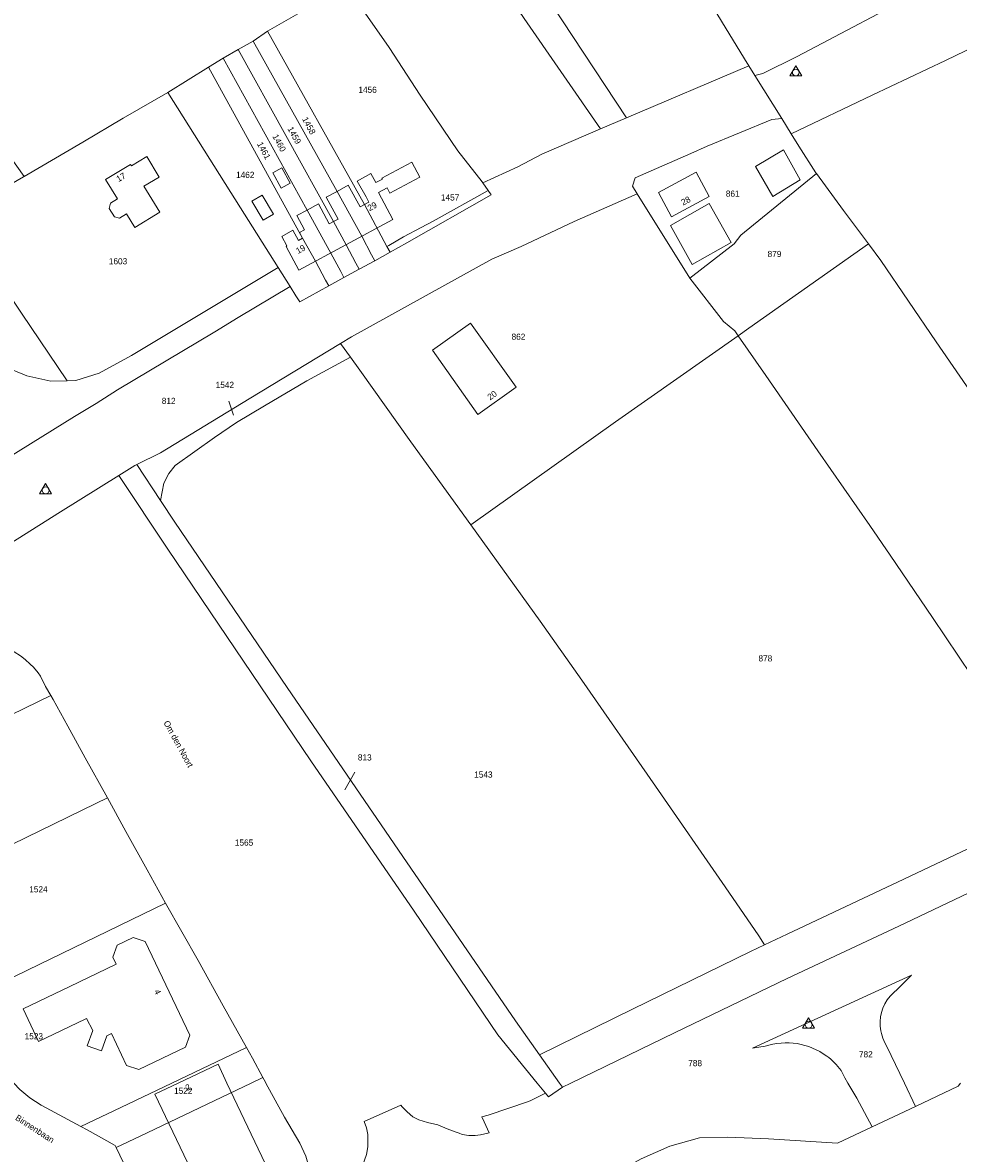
# Model space of a CAD drawing. Header units: metres. Extents: x 195864 to 198202, y 543264 to 544906.
# Tile 47 of 57: x 197489 to 197762, y 543980 to 544309. Entities that reach past the tile are written whole.
import ezdxf
from ezdxf.enums import TextEntityAlignment as Align

# ---------------------------------------------------------------- set-up
doc = ezdxf.new("R2010")
doc.units = ezdxf.units.M
doc.header["$MEASUREMENT"] = 0
for name, color, linetype, lineweight in [('Level 1', 7, 'Continuous', 0), ('Level 10', 7, 'Continuous', 0), ('Level 11', 7, 'Continuous', 0), ('Level 2', 7, 'Continuous', 0), ('Level 31', 7, 'Continuous', 0), ('Level 32', 7, 'Continuous', 0), ('Level 34', 7, 'Continuous', 0), ('Level 6', 7, 'Continuous', 0)]:
    doc.layers.add(name, color=color, linetype=linetype, lineweight=lineweight)
doc.styles.add('Style-CHAR_FAST_FONT', font='CHAR_FAST_FONT.shx')

# ---------------------------------------------------------------- blocks, each defined once
blk = doc.blocks.new('DC')
at = {"layer": 'Level 10', "color": 7, "linetype": 'Continuous', "lineweight": 0, "flags": 128}
blk.add_lwpolyline([(-1.84, -0.9), (1.63, -0.9), (-0.11, 2.1), (-1.84, -0.9)], dxfattribs=at)
at = {"layer": 'Level 10', "color": 7, "linetype": 'Continuous', "lineweight": 0}
blk.add_circle((-0.11, 0.11), 1, dxfattribs=at)

msp = doc.modelspace()

# ---------------------------------------------------------------- linework, layer by layer
at = {"layer": 'Level 1', "color": 7, "linetype": 'Continuous', "lineweight": 0}
for p, q in [((197551.98, 544301.09), (197556.35, 544303.59)), ((197556.35, 544303.59), (197560.54, 544306.44)), ((197547.62, 544298.57), (197551.98, 544301.09)), ((197543.29, 544296.01), (197547.62, 544298.57)), ((197531.46, 544288.63), (197543.29, 544296.01)), ((197665, 544281.22), (197700.63, 544296.41)), ((197700.63, 544296.41), (197702.44, 544293.53)), ((197702.44, 544293.53), (197710.21, 544281)), ((197657.48, 544277.99), (197665, 544281.22)), ((197710.21, 544281), (197712.96, 544276.61)), ((197623.18, 544262.28), (197624.75, 544260.1)), ((197666.73, 544261.35), (197668.12, 544259.11)), ((197624.75, 544260.1), (197625.67, 544258.81)), ((197668.12, 544259.11), (197683.46, 544234.56)), ((197590.82, 544241.31), (197591.73, 544239.61)), ((197591.73, 544239.61), (197596.17, 544242.09)), ((197595.29, 544243.73), (197596.17, 544242.09)), ((197563.64, 544237.59), (197567.07, 544232.12)), ((197586.26, 544238.91), (197587.2, 544237.15)), ((197587.2, 544237.15), (197591.73, 544239.61)), ((197578.33, 544232.26), (197582.72, 544234.69)), ((197581.81, 544236.41), (197582.72, 544234.69)), ((197582.72, 544234.69), (197587.2, 544237.15)), ((197567.07, 544232.12), (197568.79, 544229.39)), ((197577.43, 544233.94), (197578.33, 544232.26)), ((197581.79, 544215.49), (197584.69, 544211.51)), ((197522.44, 544180.23), (197529.35, 544169.76)), ((197517.17, 544177.02), (197531.44, 544155.53)), ((197529.35, 544169.76), (197533.55, 544163.39)), ((197479.26, 544104.12), (197497.42, 544112.94)), ((197510.54, 544081.43), (197513.93, 544083.07)), ((197470.69, 544062.12), (197510.54, 544081.43)), ((197648.86, 544000), (197678.99, 544014.68)), ((197532.65, 544000), (197554.43, 544010.41)), ((197555.72, 544000), (197559.17, 544001.65)), ((197639.01, 544000), (197641.42, 543997.04)), ((197646.38, 543998.79), (197648.86, 544000)), ((197745.96, 544000), (197749.17, 543993.2)), ((197736.51, 543987.24), (197749.17, 543993.2)), ((197516.16, 543981.86), (197516.47, 543981.21)), ((197516.47, 543981.21), (197533.15, 543946.15))]:
    msp.add_line(p, q, dxfattribs=at)
at = {"layer": 'Level 1', "color": 7, "linetype": 'Continuous', "lineweight": 0, "flags": 128}
for points in [[(197330.54, 544487.42), (197388.73, 544405.7), (197440.09, 544334.04), (197489.68, 544264.17)], [(197299.88, 544466.41), (197300.94, 544465.22), (197322.49, 544434.58), (197350.52, 544394.54), (197367, 544371.55), (197375.57, 544359.47), (197398.89, 544326.37), (197431.15, 544280.98), (197449.37, 544255.43), (197472.36, 544222.81), (197478.23, 544215.17), (197482.26, 544211.23), (197486.47, 544207.72), (197490.41, 544206.02), (197497.37, 544204.49), (197502.15, 544204.64)], [(197652.23, 544371.95), (197658.22, 544363.01), (197672.07, 544342.16), (197678.2, 544333.18), (197699.38, 544298.4), (197700.63, 544296.41)], [(197618.86, 544352.16), (197643.18, 544314.39), (197665, 544281.22)], [(197616.12, 544338.85), (197621.24, 544330.88), (197635.24, 544310.2), (197657.48, 544277.99)], [(197560.54, 544306.44), (197569.99, 544311.91), (197583.49, 544319.56)], [(197583.49, 544319.56), (197595.97, 544301.72), (197605, 544287.8), (197615.95, 544271.59), (197622.96, 544262.59), (197623.18, 544262.28)], [(197702.44, 544293.53), (197704.74, 544294.15), (197714.71, 544299.11), (197752.68, 544319.15)], [(197556.35, 544303.59), (197580.76, 544259.79), (197587.92, 544246.72), (197590.82, 544241.31)], [(197560.54, 544306.44), (197588.74, 544255.95), (197595.29, 544243.73)], [(197712.96, 544276.61), (197736.51, 544287.82), (197757.88, 544297.96), (197769.38, 544303.46), (197770.35, 544302.05)], [(197551.98, 544301.09), (197579.76, 544251.02), (197583.4, 544244.27), (197586.26, 544238.91)], [(197547.62, 544298.57), (197572.08, 544254.37), (197578.92, 544241.84), (197581.81, 544236.41)], [(197543.29, 544296.01), (197570.73, 544246.2), (197574.49, 544239.44), (197577.43, 544233.94)], [(197531.46, 544288.63), (197518.5, 544281.14), (197506.7, 544274.16), (197489.68, 544264.17)], [(197563.64, 544237.59), (197552.68, 544254.99), (197531.46, 544288.63)], [(197666.73, 544261.35), (197667.52, 544263.74), (197683.76, 544270.87), (197688.55, 544272.99), (197707.32, 544280.78), (197710.21, 544281)], [(197623.18, 544262.28), (197633.36, 544266.97), (197640.39, 544270.62), (197657.48, 544277.99)], [(197712.96, 544276.61), (197715.23, 544272.98), (197720.16, 544265.23), (197720.3, 544265.04)], [(197489.68, 544264.17), (197489.45, 544264.04), (197478.47, 544257.75), (197469.74, 544252.8), (197488.84, 544224.35), (197502.15, 544204.64)], [(197683.46, 544234.56), (197696.4, 544244.55), (197698.33, 544247.05), (197720.3, 544265.04)], [(197720.3, 544265.04), (197728.24, 544254.18), (197735.45, 544244.53)], [(197581.79, 544215.49), (197584.97, 544217.42), (197606.67, 544229.47), (197625.82, 544240.02), (197634.32, 544243.75), (197649.81, 544250.98), (197668.12, 544259.11)], [(197595.29, 544243.73), (197595.85, 544244.07), (197600.12, 544246.51), (197605.25, 544249.26), (197608.7, 544251.14), (197624.75, 544260.1)], [(197596.17, 544242.09), (197601.09, 544244.83), (197625.67, 544258.81)], [(197697.55, 544217.76), (197700.6, 544219.9), (197735.45, 544244.53)], [(197735.45, 544244.53), (197739.1, 544239.65), (197755.21, 544215.93), (197771.99, 544191.58), (197780.6, 544178.99), (197797.55, 544154.58), (197811.39, 544134.52), (197823.63, 544116.9), (197830.9, 544106.35), (197834.76, 544100.85)], [(197502.15, 544204.64), (197504.74, 544204.72), (197511.51, 544206.82), (197520.86, 544211.97), (197563.64, 544237.59)], [(197683.46, 544234.56), (197693.29, 544221.9), (197696.58, 544219.15), (197697.55, 544217.76)], [(197460.67, 544167.05), (197462.75, 544168.41), (197468.58, 544172.11), (197504.3, 544194.25), (197510.63, 544198.04), (197516.87, 544201.99), (197545.13, 544218.9), (197551.95, 544223.07), (197567.07, 544232.12)], [(197568.79, 544229.39), (197569.9, 544227.63), (197578.33, 544232.26)], [(197619.73, 544162.63), (197661.8, 544192.66), (197697.55, 544217.76)], [(197697.55, 544217.76), (197705.55, 544206.2), (197720.72, 544184.21), (197735.89, 544162.47), (197741.83, 544153.8), (197754.08, 544135.62), (197769.27, 544113.16), (197778, 544100.04), (197782.78, 544093.31), (197791.15, 544080.93)], [(197522.44, 544180.23), (197529.34, 544183.66), (197555.19, 544199.36), (197581.79, 544215.49)], [(197584.69, 544211.51), (197571.96, 544204.59), (197559.65, 544197.33), (197551.5, 544192.47), (197545.07, 544188.08), (197533.62, 544179.93), (197531.74, 544177.58), (197530.33, 544174.75), (197529.35, 544169.76)], [(197584.69, 544211.51), (197587.43, 544207.75), (197602.28, 544186.8), (197619.73, 544162.63)], [(197517.17, 544177.02), (197521.88, 544179.95), (197522.44, 544180.23)], [(197437.24, 544126.18), (197461.54, 544141.92), (197468.61, 544146.49), (197500.19, 544166.44), (197517.17, 544177.02)], [(197533.55, 544163.39), (197566.27, 544115.21), (197599.9, 544066.06), (197632.67, 544018.11), (197639.71, 544008.2)], [(197619.73, 544162.63), (197639.86, 544134.59), (197652.04, 544117.4), (197673.49, 544086.49), (197693.73, 544057.18), (197703.54, 544042.92), (197705.24, 544040.3)], [(197531.44, 544155.53), (197573.12, 544093.85), (197603.25, 544050.12), (197627.56, 544014.05), (197639.01, 544000)], [(197474.2, 544133.39), (197478.22, 544131.11), (197483.06, 544128.02), (197488.54, 544124.5), (197489.96, 544123.4), (197491.43, 544122.08), (197492.33, 544121.16), (197493.7, 544119.54), (197494.4, 544118.52), (197495.87, 544115.57), (197497.42, 544112.94)], [(197497.42, 544112.94), (197498.14, 544111.73), (197502.38, 544103.96), (197507.44, 544094.73), (197513.93, 544083.07)], [(197678.99, 544014.68), (197711.78, 544030.51), (197744.36, 544045.75), (197797.09, 544070.83), (197858.41, 544099.74)], [(197513.93, 544083.07), (197519.24, 544073.31), (197525.43, 544062.13), (197530.85, 544052.46)], [(197470.02, 544022.94), (197490.58, 544032.92), (197530.85, 544052.46)], [(197530.85, 544052.46), (197540.32, 544035.7), (197547.64, 544022.54), (197554.43, 544010.41)], [(197741.75, 544025.35), (197744.9, 544028.38), (197748.03, 544031.49), (197701.71, 544010.21), (197705.37, 544010.71)], [(197554.43, 544010.41), (197556.17, 544007.3), (197559.17, 544001.65)], [(197739.98, 544012.4), (197742.12, 544008.07), (197744.64, 544002.79), (197745.96, 544000)], [(197727.5, 544003.68), (197728.58, 544001.49), (197729.46, 544000)], [(197559.17, 544001.65), (197559.9, 544000.27), (197560.05, 544000)], [(197486.6, 544000), (197488.35, 543998.15), (197491.3, 543995.71), (197494.65, 543993.61), (197497.35, 543992.15), (197506.17, 543987.34)], [(197506.17, 543987.34), (197517.8, 543992.9), (197532.65, 544000)], [(197516.47, 543981.21), (197523.42, 543984.54), (197555.72, 544000)], [(197560.05, 544000), (197565.43, 543990.11), (197569.92, 543982.49), (197571.71, 543978.75), (197572.61, 543975.31), (197572.9, 543972.02), (197572.61, 543969.18), (197571.56, 543967.54), (197570.21, 543965.9), (197568.12, 543963.5)], [(197729.46, 544000), (197732.06, 543995.59), (197736.51, 543987.24)], [(197749.17, 543993.2), (197761.6, 543999.06), (197762.26, 544000)], [(197506.17, 543987.34), (197507.98, 543986.34), (197516.16, 543981.86)], [(197659.91, 543972.83), (197669.32, 543977.97), (197677.63, 543981.62), (197686.25, 543984.08), (197694.49, 543984.26), (197706.33, 543983.8), (197726.43, 543982.49), (197736.51, 543987.24)]]:
    msp.add_lwpolyline(points, dxfattribs=at)
at = {"layer": 'Level 1', "color": 7, "linetype": 'Continuous', "lineweight": 0}
for centre, radius, start, end in [((197750.93, 544017.5), 12.08, 139.471, 190.9925), ((197750.85, 544017.47), 11.99, 190.9259, 205.0204), ((197711.61, 543992.03), 19.7, 53.5259, 108.4843), ((197711.58, 543992), 19.74, 36.2753, 53.5055)]:
    msp.add_arc(centre, radius, start, end, dxfattribs=at)
at = {"layer": 'Level 11', "color": 7, "linetype": 'Continuous', "lineweight": 13}
for p, q in [((197586.63, 544262.8), (197589.19, 544258.17)), ((197519.48, 544005.16), (197523, 544003.95)), ((197534.45, 544000), (197546.09, 544005.52)), ((197546.09, 544005.52), (197548.7, 544000)), ((197527.74, 543996.82), (197534.45, 544000)), ((197548.7, 544000), (197561.85, 543972.28)), ((197539.25, 543972.56), (197527.74, 543996.82))]:
    msp.add_line(p, q, dxfattribs=at)
at = {"layer": 'Level 11', "color": 7, "linetype": 'Continuous', "lineweight": 13, "flags": 128}
for points in [[(197715.6, 544263.14), (197710.71, 544271.87), (197702.62, 544267.07), (197707.62, 544258.3), (197715.6, 544263.14)], [(197529.14, 544253.74), (197524.54, 544261.27), (197528.98, 544263.98), (197525.33, 544269.96), (197520.89, 544267.24), (197520.63, 544267.67), (197513.37, 544263.24)], [(197597.01, 544251.64), (197592.8, 544259.44), (197595.32, 544260.8), (197596.14, 544259.28), (197604.85, 544263.97), (197602.5, 544268.33), (197593.8, 544263.64), (197593.94, 544263.36), (197592.04, 544262.34), (197590.63, 544264.96), (197586.63, 544262.8)], [(197567.08, 544262.19), (197564.71, 544266.63), (197562.03, 544265.19), (197564.44, 544260.72), (197567.08, 544262.19)], [(197689.08, 544258.27), (197685.29, 544265.35), (197674.32, 544259.51), (197678.16, 544252.4), (197689.08, 544258.27)], [(197513.37, 544263.24), (197516.83, 544257.59), (197514.76, 544256.33)], [(197589.19, 544258.17), (197590.03, 544256.65), (197588.74, 544255.95), (197587.48, 544255.26), (197584.03, 544261.56), (197580.76, 544259.79), (197577.63, 544258.09), (197581.04, 544251.7), (197579.76, 544251.02), (197578.48, 544250.33), (197575.38, 544256.14), (197572.08, 544254.37), (197569.04, 544252.73), (197571.31, 544248.63), (197569.84, 544247.82), (197570.73, 544246.2), (197569.5, 544245.53), (197567.92, 544248.47), (197564.67, 544246.7)], [(197562.25, 544253.15), (197559.27, 544251.44), (197555.97, 544256.92), (197558.95, 544258.66), (197562.25, 544253.15)], [(197514.76, 544256.33), (197514.41, 544254.82), (197515.93, 544252.34), (197517.44, 544251.98), (197519.47, 544253.22), (197521.89, 544249.31), (197529.14, 544253.74)], [(197695.52, 544244.88), (197689.1, 544256.3), (197677.85, 544249.85), (197684.16, 544238.47), (197695.52, 544244.88)], [(197564.67, 544246.7), (197566.17, 544243.9), (197565.94, 544243.77), (197569.63, 544236.89), (197597.01, 544251.64)], [(197632.93, 544202.73), (197621.77, 544194.84), (197608.55, 544213.55), (197619.65, 544221.39), (197632.93, 544202.73)], [(197515.47, 544036.72), (197516.72, 544040.2), (197521.37, 544042.42), (197524.85, 544041.21), (197537.91, 544014.01)], [(197515.47, 544036.72), (197516.48, 544034.6), (197502.91, 544028.11)], [(197507.41, 544018.6), (197493.87, 544012.15), (197489.36, 544021.64), (197502.91, 544028.11)], [(197507.41, 544018.6), (197507.83, 544018.82), (197509.62, 544015.31), (197507.98, 544010.83), (197512.16, 544009.35), (197513.74, 544013.81), (197515.04, 544014.43), (197519.48, 544005.16)], [(197523, 544003.95), (197536.66, 544010.49), (197537.91, 544014.01)]]:
    msp.add_lwpolyline(points, dxfattribs=at)
at = {"layer": 'Level 31', "color": 7, "linetype": 'Continuous', "lineweight": 0}
for p, q in [((197613.49, 544253.04), (197613.48, 544253.1)), ((197549.29, 544198.66), (197550.58, 544194.64)), ((197585.96, 544090.55), (197583.05, 544085.45))]:
    msp.add_line(p, q, dxfattribs=at)
at = {"layer": 'Level 6', "color": 7, "linetype": 'Continuous', "lineweight": 13}
for p, q in [((197639.71, 544008.2), (197645.52, 544000)), ((197645.52, 544000), (197646.38, 543998.79))]:
    msp.add_line(p, q, dxfattribs=at)
at = {"layer": 'Level 6', "color": 7, "linetype": 'Continuous', "lineweight": 13, "flags": 128}
for points in [[(197705.24, 544040.3), (197711.81, 544043.42), (197745.75, 544059.37), (197775.47, 544073.52), (197791.15, 544080.93)], [(197639.71, 544008.2), (197666.82, 544021.55), (197701.1, 544038.34), (197705.24, 544040.3)], [(197636.5, 543994.63), (197637.14, 543994.93), (197641.42, 543997.04)], [(197641.42, 543997.04), (197642.31, 543995.95), (197646.38, 543998.79)], [(197623.57, 543988.73), (197622.93, 543990.16), (197624.75, 543990.64), (197636.5, 543994.63)], [(197616.35, 543985.38), (197615.14, 543985.83), (197612.86, 543986.65), (197610.08, 543987.81), (197607.04, 543988.49), (197604.53, 543989.34), (197602.83, 543990.21), (197601.17, 543991.59), (197599.73, 543993.04), (197599.35, 543993.61), (197588.6, 543988.8), (197589.28, 543986.93), (197589.7, 543985.05), (197589.73, 543981.44), (197589.36, 543979.19), (197588.17, 543975.87), (197587.78, 543974.65)], [(197623.57, 543988.73), (197625, 543985.53), (197622.55, 543984.89), (197621, 543984.72), (197619.15, 543984.76), (197617.22, 543985.05), (197616.35, 543985.38)]]:
    msp.add_lwpolyline(points, dxfattribs=at)

# ---------------------------------------------------------------- block references
at = {"layer": 'Level 10', "color": 7, "linetype": 'Continuous', "lineweight": 0}
for p in [(197714.43, 544294.32), (197496, 544172.6), (197718.15, 544016.93)]:
    msp.add_blockref('DC', p, dxfattribs=at)

# ---------------------------------------------------------------- texts
at = {"layer": 'Level 2', "color": 7, "linetype": 'Continuous', "lineweight": 13, "style": 'Style-CHAR_FAST_FONT'}
for s, rotation, p in [('1456', 0, (197589.64, 544289.4)), ('1458', 298.1534, (197572.57, 544278.95)), ('1459', 298.9211, (197568.33, 544276.14)), ('1461', 298.5647, (197559.46, 544271.69)), ('1460', 298.487, (197563.93, 544273.91)), ('1462', 0, (197554.02, 544264.61)), ('1457', 0, (197613.68, 544258.04)), ('861', 0, (197695.95, 544259.14)), ('879', 0, (197708.12, 544241.56)), ('1603', 0, (197516.98, 544239.44)), ('862', 0, (197633.57, 544217.45)), ('1542', 0, (197548.09, 544203.42)), ('812', 0, (197531.73, 544198.75)), ('878', 0, (197705.46, 544123.75)), ('813', 0, (197588.82, 544094.89)), ('1543', 0, (197623.36, 544089.89)), ('1565', 0, (197553.67, 544070.07)), ('1524', 0, (197493.81, 544056.47)), ('1523', 0, (197492.47, 544013.65)), ('782', 0, (197734.71, 544008.4)), ('788', 0, (197685.01, 544005.82)), ('1522', 0, (197535.97, 543997.76))]:
    msp.add_text(s, height=1.8, rotation=rotation, dxfattribs=at).set_placement(p, align=Align.MIDDLE_CENTER)
at = {"layer": 'Level 32', "color": 7, "linetype": 'Continuous', "lineweight": 13, "style": 'Style-CHAR_FAST_FONT'}
for s, rotation, p in [('17', 29.6667, (197517.12, 544262.47)), ('28', 28.2309, (197681.54, 544255.64)), ('29', 28.359, (197590.23, 544253.99)), ('19', 28.5647, (197569.39, 544241.52)), ('20', 35.2314, (197625.33, 544198.89)), ('4', 296.9496, (197527.42, 544026.75)), ('2', 25.3353, (197537.14, 543997.68))]:
    msp.add_text(s, height=1.8, rotation=rotation, dxfattribs=at).set_placement(p)
at = {"layer": 'Level 34', "color": 7, "linetype": 'Continuous', "lineweight": 13, "style": 'Style-CHAR_FAST_FONT'}
for s, rotation, p in [('Om den Noort', 298.743, (197530.16, 544105)), ('Binnenbaan', 327.1202, (197486.9, 543989.42))]:
    msp.add_text(s, height=1.8, rotation=rotation, dxfattribs=at).set_placement(p)

doc.saveas('drawing.dxf')
